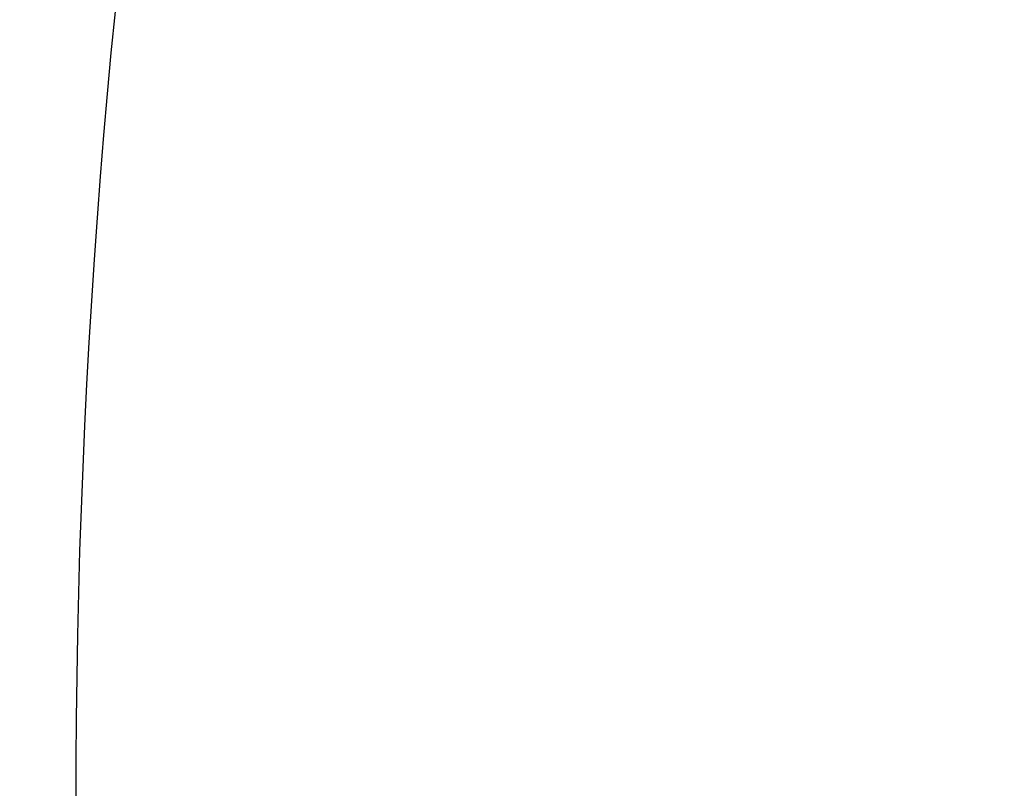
# Model space of a CAD drawing. Header units: millimetres. Extents: x -225 to 225, y 20 to 511.
# Tile 152 of 256: x -194.9943 to -194.9427, y 40.753 to 40.7933. Entities that reach past the tile are written whole.
import ezdxf

# ---------------------------------------------------------------- set-up
doc = ezdxf.new("R2010")
doc.units = ezdxf.units.MM
doc.layers.add('SISTA 05_tapissée', color=7, linetype='Continuous', true_color=0xffffff)

msp = doc.modelspace()

# ---------------------------------------------------------------- linework, layer by layer
at = {"layer": 'SISTA 05_tapissée', "color": 7, "true_color": 0xffffff}
msp.add_arc((-168.901591, 72.287342, 659.5), 40, 210.3017693, 231.9916741, dxfattribs=at)
at = {"layer": 'SISTA 05_tapissée', "color": 7, "true_color": 0xffffff, "extrusion": (-0.787921, 0.615776, 0)}
msp.add_arc((87.048808, 655, 177.593967), 4.5, 0, 90, dxfattribs=at)
at = {"layer": 'SISTA 05_tapissée', "color": 7, "true_color": 0xffffff}
for points, knots in [([(-203.451098, 52.132226, 659.499999), (-202.720386, 51.114229, 659.499999), (-201.9468, 50.124323, 659.499999), (-200.756194, 48.660049, 659.499999), (-200.348065, 48.168627, 659.499999), (-199.529913, 47.199548, 659.499999), (-199.112262, 46.712904, 659.499999), (-198.280868, 45.758858, 659.499999), (-197.857002, 45.279795, 659.499999), (-197.012155, 44.341404, 659.499999), (-196.582003, 43.871842, 659.499999), (-195.718467, 42.950641, 659.499999), (-195.279601, 42.493093, 659.499999), (-194.401057, 41.606428, 659.499999), (-193.959578, 41.174786, 659.5), (-193.508966, 40.753478, 659.5)], [0.045522, 0.045522, 0.045522, 0.045522, 3.812719, 3.812719, 5.719078, 5.719078, 7.625438, 7.625438, 9.5234, 9.5234, 11.421362, 11.421362, 13.319324, 13.319324, 15.173896, 15.173896, 15.173896, 15.173896]), ([(-203.443949, 52.118699, 659.5), (-202.715812, 51.104979, 659.5), (-201.945265, 50.119096, 659.5), (-200.757824, 48.658705, 659.5), (-200.349687, 48.167273, 659.5), (-199.531513, 47.198182, 659.5), (-199.11385, 46.711534, 659.5), (-198.282427, 45.757485, 659.5), (-197.858543, 45.278423, 659.5), (-197.013656, 44.340036, 659.5), (-196.583482, 43.870477, 659.5), (-195.719895, 42.94928, 659.5), (-195.281001, 42.491735, 659.5), (-194.405789, 41.608491, 659.5), (-193.967782, 41.180165, 659.5), (-193.520797, 40.76198, 659.5)], [0.060712, 0.060712, 0.060712, 0.060712, 3.812719, 3.812719, 5.719078, 5.719078, 7.625438, 7.625438, 9.5234, 9.5234, 11.421362, 11.421362, 13.319324, 13.319324, 15.159418, 15.159418, 15.159418, 15.159418]), ([(-193.53263, 40.77049, 659.5), (-193.975989, 41.185549, 659.5), (-194.410523, 41.610555, 659.5), (-195.282402, 42.490377, 659.5), (-195.721323, 42.94792, 659.5), (-196.584961, 43.869112, 659.5), (-197.015158, 44.338668, 659.5), (-197.860084, 45.277052, 659.5), (-198.283986, 45.756112, 659.5), (-199.115438, 46.710164, 659.5), (-199.533114, 47.196815, 659.5), (-200.351308, 48.16592, 659.5), (-200.759454, 48.657361, 659.5), (-201.943729, 50.113868, 659.5), (-202.711235, 51.095725, 659.5), (-203.43679, 52.10517, 659.5)], [0, 0, 0, 0, 0.12115, 0.12115, 0.247101, 0.247101, 0.373052, 0.373052, 0.499003, 0.499003, 0.625512, 0.625512, 0.75202, 0.75202, 1, 1, 1, 1]), ([(-194.908642, 40.990689, 636.47118), (-194.936726, 40.956894, 636.441753), (-194.958298, 40.917698, 636.412331), (-194.986279, 40.832391, 636.356415), (-194.992684, 40.786294, 636.32993), (-194.989688, 40.691787, 636.282535), (-194.980286, 40.643393, 636.261632), (-194.946611, 40.549122, 636.227489), (-194.922342, 40.503261, 636.214255), (-194.861349, 40.418637, 636.196773), (-194.824636, 40.379889, 636.192529), (-194.783526, 40.346625, 636.192992)], [0, 0, 0, 0, 0.2, 0.2, 0.4, 0.4, 0.6, 0.6, 0.8, 0.8, 1, 1, 1, 1])]:
    msp.add_open_spline(points, degree=3, knots=knots, dxfattribs=at)

doc.saveas('drawing.dxf')
